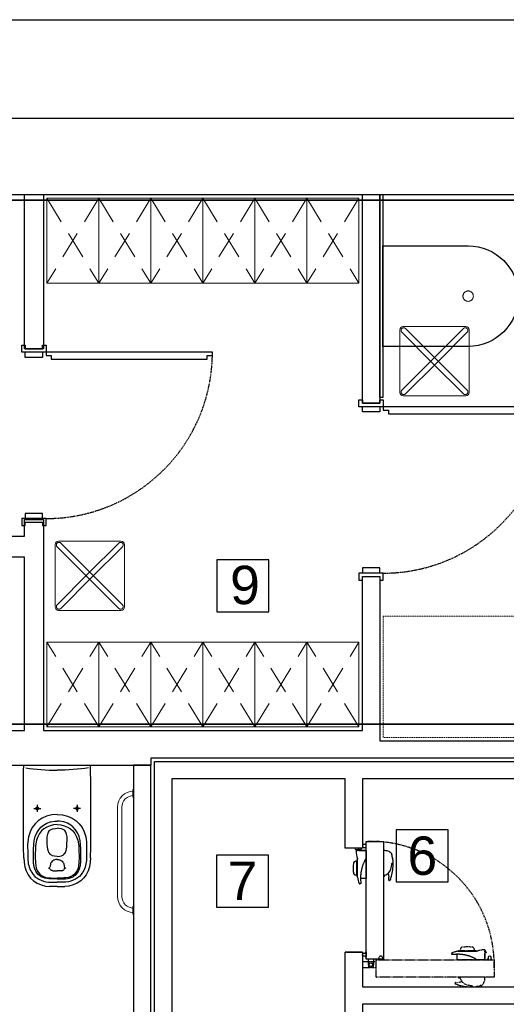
# Model space of a CAD drawing. Header units: millimetres. Extents: x -7934 to 14836, y -13910 to -10668.
# Tile 20 of 42: x 2680 to 2961, y -12982 to -12414. Entities that reach past the tile are written whole.
import ezdxf

# ---------------------------------------------------------------- set-up
doc = ezdxf.new("R2010")
doc.units = ezdxf.units.MM
for name, pattern in [('DASH', [0.75, 0.5, -0.25]), ('DASHED', [0.75, 0.5, -0.25]), ('DASHED2', [0.375, 0.25, -0.125]), ('DGN Style 2', [53.396408, 32.037845, -21.358563]), ('HIDDEN2', [4.7625, 3.175, -1.5875])]:
    doc.linetypes.add(name, pattern=pattern)
doc.layers.add('A_Podkład', color=253, linetype='Continuous', transparency=0.4)
doc.layers.add('INSTAL', color=50, linetype='Continuous')
doc.layers.add('NIEBIESKA', color=4, linetype='Continuous')
doc.styles.add('Arial', font='arial.ttf', dxfattribs={"height": 25})

# ---------------------------------------------------------------- blocks, each defined once
blk = doc.blocks.new('podkład')
at = {"layer": 'A_Podkład', "linetype": 'HIDDEN2', "lineweight": 0, "ltscale": 5}
for p, q in [((228, -46), (198, -95)), ((198, -46), (228, -95)), ((258, -46), (228, -95)), ((228, -46), (258, -95)), ((288, -46), (258, -95)), ((258, -46), (288, -95)), ((318, -46), (288, -95)), ((288, -46), (318, -95)), ((348, -46), (318, -95)), ((318, -46), (348, -95)), ((378, -46), (348, -95)), ((348, -46), (378, -95)), ((228, -351), (198, -302)), ((198, -351), (228, -302)), ((258, -351), (228, -302)), ((228, -351), (258, -302)), ((288, -351), (258, -302)), ((258, -351), (288, -302)), ((318, -351), (288, -302)), ((288, -351), (318, -302)), ((348, -351), (318, -302)), ((318, -351), (348, -302)), ((378, -351), (348, -302)), ((348, -351), (378, -302))]:
    blk.add_line(p, q, dxfattribs=at)
at = {"layer": 'A_Podkład', "linetype": 'Continuous', "lineweight": 0}
for p, q in [((401.59, -157.97), (401.59, -121.97)), ((403.59, -119.97), (439.59, -119.97)), ((441.59, -121.97), (441.59, -157.97)), ((439.59, -159.97), (403.59, -159.97)), ((204.75, -243.76), (240.75, -243.76)), ((202.75, -281.76), (202.75, -245.76)), ((242.75, -245.76), (242.75, -281.76)), ((240.75, -283.76), (204.75, -283.76))]:
    blk.add_line(p, q, dxfattribs=at)
at = {"layer": 'A_Podkład', "linetype": 'DGN Style 2', "lineweight": 0}
for p, q in [((420.53, -141.03), (402.75, -123.25)), ((422.65, -138.91), (404.87, -121.13)), ((420.53, -138.91), (438.3, -121.13)), ((422.65, -141.03), (440.42, -123.25)), ((420.53, -138.91), (402.75, -156.68)), ((422.65, -141.03), (404.87, -158.8)), ((420.53, -141.03), (438.3, -158.8)), ((422.65, -138.91), (440.42, -156.68)), ((221.69, -264.82), (203.91, -247.05)), ((223.81, -262.7), (206.03, -244.92)), ((221.69, -262.7), (239.46, -244.92)), ((223.81, -264.82), (241.58, -247.05)), ((221.69, -262.7), (203.91, -280.47)), ((223.81, -264.82), (206.03, -282.59)), ((221.69, -264.82), (239.46, -282.59)), ((223.81, -262.7), (241.58, -280.47))]:
    blk.add_line(p, q, dxfattribs=at)
at = {"layer": 'A_Podkład'}
for p, q in [((325.98, -254.48), (295.98, -254.48)), ((295.98, -254.48), (295.98, -284.48)), ((325.98, -284.48), (325.98, -254.48)), ((295.98, -284.48), (325.98, -284.48)), ((399.48, -410.42), (399.48, -440.42)), ((429.48, -410.42), (399.48, -410.42)), ((429.48, -440.42), (429.48, -410.42)), ((295.8, -424.89), (295.8, -454.89)), ((325.8, -424.89), (295.8, -424.89)), ((325.8, -454.89), (325.8, -424.89)), ((376.08, -421.68), (375.89, -421)), ((376.27, -421.88), (376.26, -421.88)), ((377.06, -421.9), (376.38, -421.9)), ((376.65, -422.27), (376.84, -422.27)), ((376.84, -422.27), (376.84, -422.32)), ((376.84, -422.32), (376.85, -422.32)), ((376.85, -422.32), (376.87, -422.32)), ((376.87, -422.32), (376.89, -422.32)), ((376.89, -422.32), (376.92, -422.32)), ((376.92, -422.32), (376.94, -422.32)), ((382.09, -422.29), (376.94, -422.32)), ((377.88, -421.59), (377.88, -422.32)), ((378.99, -421.9), (377.88, -421.9)), ((377.89, -421), (377.89, -421.85)), ((377.94, -422.28), (377.94, -422.32)), ((377.94, -422.28), (382.09, -422.28)), ((378.16, -421.87), (379.18, -421.43)), ((379.27, -421.68), (379.38, -421.28)), ((379.47, -421.1), (379.49, -421)), ((382.09, -422.28), (382.09, -438.37)), ((392.14, -422.78), (392.16, -422.78)), ((392.14, -422.78), (392.14, -437.21)), ((392.16, -422.28), (392.16, -437.58)), ((396.99, -424.55), (396.99, -424.98)), ((375.94, -428.49), (376.82, -428.47)), ((376.82, -436.57), (376.82, -428.37)), ((377.08, -427.29), (377.1, -427.29)), ((377.1, -427.25), (377.1, -427.25)), ((377.1, -427.28), (377.1, -427.25)), ((377.1, -427.32), (377.1, -427.28)), ((377.1, -427.38), (377.1, -427.32)), ((377.1, -427.45), (377.1, -427.38)), ((377.1, -427.54), (377.1, -427.45)), ((377.1, -427.64), (377.1, -427.54)), ((377.11, -427.76), (377.1, -427.64)), ((377.11, -427.89), (377.11, -427.76)), ((377.11, -428.04), (377.11, -427.89)), ((377.11, -428.21), (377.11, -428.04)), ((377.12, -428.38), (377.11, -428.21)), ((377.12, -428.57), (377.12, -428.38)), ((377.12, -428.77), (377.12, -428.57)), ((377.12, -428.97), (377.12, -428.77)), ((377.13, -429.18), (377.12, -428.97)), ((377.13, -429.4), (377.13, -429.18)), ((377.13, -429.63), (377.13, -429.4)), ((377.13, -429.88), (377.13, -429.63)), ((377.14, -430.14), (377.13, -429.88)), ((377.14, -430.41), (377.14, -430.14)), ((377.14, -430.68), (377.14, -430.41)), ((377.14, -430.96), (377.14, -430.68)), ((377.14, -431.24), (377.14, -430.96)), ((377.14, -431.53), (377.14, -431.24)), ((377.15, -431.82), (377.14, -431.53)), ((379.92, -431.65), (379.83, -431.93)), ((380.01, -431.37), (379.92, -431.65)), ((380.1, -431.08), (380.01, -431.37)), ((380.2, -430.8), (380.1, -431.08)), ((380.31, -430.52), (380.2, -430.8)), ((380.41, -430.24), (380.31, -430.52)), ((380.52, -429.96), (380.41, -430.24)), ((380.64, -429.68), (380.52, -429.96)), ((380.75, -429.4), (380.64, -429.68)), ((380.88, -429.13), (380.75, -429.4)), ((381, -428.85), (380.88, -429.13)), ((381.13, -428.58), (381, -428.85)), ((381.27, -428.31), (381.13, -428.58)), ((381.4, -428.04), (381.27, -428.31)), ((381.5, -427.85), (381.4, -428.04)), ((381.52, -427.82), (381.5, -427.85)), ((381.55, -427.76), (381.52, -427.82)), ((381.56, -427.74), (381.55, -427.76)), ((381.67, -427.56), (381.56, -427.74)), ((381.67, -427.56), (381.76, -427.41)), ((381.76, -427.41), (381.85, -427.26)), ((381.85, -427.26), (381.92, -427.14)), ((381.92, -427.14), (381.98, -427.02)), ((397.57, -429.6), (397.03, -429.91)), ((397.72, -429.51), (397.57, -429.6)), ((374.7, -431.82), (374.7, -433.12)), ((376.82, -436.47), (375.94, -436.45)), ((377.1, -437.28), (377.11, -437.15)), ((377.1, -437.38), (377.1, -437.28)), ((377.1, -437.47), (377.1, -437.38)), ((377.11, -436.7), (377.12, -436.52)), ((377.11, -436.86), (377.11, -436.7)), ((377.11, -437.02), (377.11, -436.86)), ((377.11, -437.15), (377.11, -437.02)), ((377.12, -435.91), (377.13, -435.68)), ((377.12, -436.12), (377.12, -435.91)), ((377.12, -436.33), (377.12, -436.12)), ((377.12, -436.52), (377.12, -436.33)), ((377.13, -435.2), (377.14, -434.94)), ((377.13, -435.44), (377.13, -435.2)), ((377.13, -435.68), (377.13, -435.44)), ((377.14, -433.28), (377.15, -432.99)), ((377.14, -433.57), (377.14, -433.28)), ((377.14, -433.85), (377.14, -433.57)), ((377.14, -434.14), (377.14, -433.85)), ((377.14, -434.41), (377.14, -434.14)), ((377.14, -434.68), (377.14, -434.41)), ((377.14, -434.94), (377.14, -434.68)), ((377.15, -432.11), (377.15, -431.82)), ((377.15, -432.4), (377.15, -432.11)), ((377.15, -432.7), (377.15, -432.4)), ((377.15, -432.99), (377.15, -432.7)), ((378.95, -437.36), (378.94, -437.64)), ((378.96, -437.08), (378.95, -437.36)), ((378.97, -436.79), (378.96, -437.08)), ((378.99, -436.51), (378.97, -436.79)), ((379.01, -436.22), (378.99, -436.51)), ((379.04, -435.94), (379.01, -436.22)), ((379.07, -435.65), (379.04, -435.94)), ((379.11, -435.37), (379.07, -435.65)), ((379.14, -435.08), (379.11, -435.37)), ((379.19, -434.8), (379.14, -435.08)), ((379.23, -434.51), (379.19, -434.8)), ((379.28, -434.22), (379.23, -434.51)), ((379.34, -433.94), (379.28, -434.22)), ((379.4, -433.65), (379.34, -433.94)), ((379.46, -433.37), (379.4, -433.65)), ((379.53, -433.08), (379.46, -433.37)), ((379.6, -432.79), (379.53, -433.08)), ((379.67, -432.51), (379.6, -432.79)), ((379.75, -432.22), (379.67, -432.51)), ((379.83, -431.93), (379.75, -432.22)), ((392.14, -437.21), (392.16, -437.2)), ((392.71, -436.54), (392.59, -437.23)), ((377.1, -437.65), (377.08, -437.65)), ((377.1, -437.55), (377.1, -437.47)), ((377.1, -437.61), (377.1, -437.55)), ((377.1, -437.66), (377.1, -437.61)), ((377.1, -437.68), (377.1, -437.66)), ((377.1, -437.69), (377.1, -437.68)), ((377.1, -437.69), (377.1, -437.69)), ((378.83, -441.47), (378.43, -441.47)), ((378.89, -441.44), (378.89, -441.44)), ((378.9, -441.44), (378.89, -441.44)), ((378.91, -441.43), (378.9, -441.44)), ((378.92, -441.42), (378.91, -441.43)), ((378.94, -441.41), (378.92, -441.42)), ((378.94, -437.64), (378.94, -437.93)), ((378.94, -437.93), (378.94, -438.21)), ((378.94, -438.21), (378.94, -438.49)), ((382.09, -438.37), (378.94, -438.4)), ((378.94, -438.49), (378.95, -438.77)), ((378.96, -441.39), (378.94, -441.41)), ((378.95, -438.77), (378.96, -439.05)), ((378.96, -439.05), (378.98, -439.33)), ((378.98, -441.37), (378.96, -441.39)), ((378.98, -439.33), (379, -439.6)), ((379.01, -441.34), (378.98, -441.37)), ((379, -439.6), (379.02, -439.88)), ((379.02, -441.33), (379.01, -441.34)), ((379.02, -439.88), (379.03, -439.91)), ((379.03, -439.91), (379.03, -439.99)), ((379.03, -439.99), (379.04, -440.09)), ((379.04, -441.32), (379.03, -441.32)), ((379.04, -440.09), (379.05, -440.18)), ((379.05, -441.3), (379.04, -441.32)), ((379.05, -440.18), (379.06, -440.26)), ((379.06, -441.28), (379.05, -441.3)), ((379.06, -440.26), (379.07, -440.35)), ((379.07, -441.26), (379.06, -441.28)), ((379.07, -440.35), (379.07, -440.43)), ((379.07, -440.43), (379.08, -440.51)), ((379.08, -441.23), (379.07, -441.26)), ((379.08, -440.51), (379.08, -440.59)), ((379.08, -440.59), (379.09, -440.66)), ((379.09, -441.16), (379.08, -441.19)), ((379.08, -441.19), (379.08, -441.23)), ((379.09, -440.66), (379.09, -440.73)), ((379.09, -440.73), (379.09, -440.8)), ((379.09, -440.8), (379.1, -440.86)), ((379.1, -441.07), (379.09, -441.11)), ((379.09, -441.11), (379.09, -441.16)), ((379.1, -440.86), (379.1, -440.92)), ((379.1, -440.92), (379.1, -440.97)), ((379.1, -440.97), (379.1, -441.02)), ((379.1, -441.02), (379.1, -441.07)), ((392.16, -437.58), (392.28, -437.55)), ((395.96, -439.32), (395.57, -439.54)), ((399.48, -440.42), (429.48, -440.42)), ((295.8, -454.89), (325.8, -454.89))]:
    blk.add_line(p, q, dxfattribs=at)
at = {"layer": 'A_Podkład', "linetype": 'Continuous', "lineweight": 20}
for p, q in [((247.5, -387), (248, -387)), ((247.5, -391.5), (247.5, -387)), ((247.5, -388), (248, -388)), ((247.5, -390.5), (248, -390.5)), ((248, -391.5), (247.5, -391.5)), ((248, -387), (248, -391.5)), ((238.75, -397.25), (238.75, -448.75)), ((241.25, -397.25), (241.25, -448.75)), ((247.5, -454.5), (248, -454.5)), ((247.5, -459), (247.5, -454.5)), ((247.5, -455.5), (248, -455.5)), ((247.5, -458), (248, -458)), ((248, -459), (247.5, -459)), ((248, -454.5), (248, -459))]:
    blk.add_line(p, q, dxfattribs=at)
at = {"layer": 'A_Podkład', "ltscale": 0.1}
blk.add_line((377.88, -421.9), (377.06, -421.9), dxfattribs=at)
at = {"layer": 'A_Podkład', "linetype": 'DASHED'}
for p, q in [((431.53, -482.03), (431.53, -481.63)), ((431.55, -482.1), (431.55, -482.1)), ((431.56, -482.1), (431.55, -482.1)), ((431.57, -482.11), (431.56, -482.1)), ((431.58, -482.12), (431.57, -482.11)), ((431.59, -482.14), (431.58, -482.12)), ((431.61, -482.16), (431.59, -482.14)), ((431.63, -482.18), (431.61, -482.16)), ((431.65, -482.21), (431.63, -482.18)), ((431.67, -482.23), (431.65, -482.21)), ((431.68, -482.24), (431.67, -482.23)), ((431.69, -482.25), (431.68, -482.24)), ((431.71, -482.26), (431.69, -482.25)), ((431.73, -482.27), (431.71, -482.26)), ((431.77, -482.28), (431.73, -482.27)), ((431.8, -482.29), (431.77, -482.28)), ((431.84, -482.29), (431.8, -482.29)), ((431.88, -482.3), (431.84, -482.29)), ((431.93, -482.3), (431.88, -482.3)), ((431.97, -482.3), (431.93, -482.3)), ((432.02, -482.3), (431.97, -482.3)), ((432.08, -482.3), (432.02, -482.3)), ((432.14, -482.3), (432.08, -482.3)), ((432.2, -482.3), (432.14, -482.3)), ((432.27, -482.29), (432.2, -482.3)), ((432.34, -482.29), (432.27, -482.29)), ((432.41, -482.29), (432.34, -482.29)), ((432.49, -482.28), (432.41, -482.29)), ((432.56, -482.28), (432.49, -482.28)), ((432.65, -482.27), (432.56, -482.28)), ((432.73, -482.26), (432.65, -482.27)), ((432.82, -482.25), (432.73, -482.26)), ((432.91, -482.25), (432.82, -482.25)), ((433, -482.24), (432.91, -482.25)), ((433.09, -482.23), (433, -482.24)), ((433.11, -482.23), (433.09, -482.23)), ((433.39, -482.2), (433.11, -482.23)), ((433.67, -482.18), (433.39, -482.2)), ((433.95, -482.17), (433.67, -482.18)), ((434.23, -482.15), (433.95, -482.17)), ((434.51, -482.14), (434.23, -482.15)), ((434.79, -482.14), (434.51, -482.14)), ((434.63, -485.3), (434.6, -482.14)), ((435.07, -482.14), (434.79, -482.14)), ((435.35, -482.14), (435.07, -482.14)), ((435.3, -480.3), (435.31, -480.3)), ((435.3, -480.3), (435.3, -480.3)), ((435.31, -480.3), (435.34, -480.3)), ((435.34, -480.3), (435.38, -480.3)), ((435.35, -480.3), (435.35, -480.28)), ((435.64, -482.15), (435.35, -482.14)), ((435.38, -480.3), (435.44, -480.3)), ((435.44, -480.3), (435.52, -480.3)), ((435.52, -480.3), (435.61, -480.31)), ((435.61, -480.31), (435.72, -480.31)), ((435.92, -482.16), (435.64, -482.15)), ((435.72, -480.31), (435.84, -480.31)), ((435.84, -480.31), (435.98, -480.31)), ((436.2, -482.18), (435.92, -482.16)), ((435.98, -480.31), (436.13, -480.32)), ((436.13, -480.32), (436.3, -480.32)), ((436.49, -482.19), (436.2, -482.18)), ((436.3, -480.32), (436.48, -480.32)), ((436.43, -480.02), (444.63, -480.02)), ((436.48, -480.32), (436.67, -480.32)), ((436.77, -482.22), (436.49, -482.19)), ((436.53, -480.02), (436.54, -479.14)), ((436.67, -480.32), (436.87, -480.33)), ((437.06, -482.24), (436.77, -482.22)), ((436.87, -480.33), (437.09, -480.33)), ((437.34, -482.27), (437.06, -482.24)), ((437.09, -480.33), (437.31, -480.33)), ((437.31, -480.33), (437.55, -480.33)), ((437.63, -482.31), (437.34, -482.27)), ((437.55, -480.33), (437.8, -480.34)), ((437.91, -482.35), (437.63, -482.31)), ((437.8, -480.34), (438.05, -480.34)), ((438.2, -482.39), (437.91, -482.35)), ((438.05, -480.34), (438.32, -480.34)), ((438.49, -482.44), (438.2, -482.39)), ((438.32, -480.34), (438.58, -480.34)), ((438.77, -482.49), (438.49, -482.44)), ((438.58, -480.34), (438.86, -480.34)), ((439.06, -482.54), (438.77, -482.49)), ((438.86, -480.34), (439.14, -480.35)), ((439.34, -482.6), (439.06, -482.54)), ((439.14, -480.35), (439.43, -480.35)), ((439.63, -482.66), (439.34, -482.6)), ((439.43, -480.35), (439.72, -480.35)), ((439.92, -482.73), (439.63, -482.66)), ((439.72, -480.35), (440.01, -480.35)), ((441.17, -477.91), (439.88, -477.91)), ((440.2, -482.8), (439.92, -482.73)), ((440.01, -480.35), (440.3, -480.35)), ((440.49, -482.88), (440.2, -482.8)), ((440.3, -480.35), (440.59, -480.35)), ((440.59, -480.35), (440.89, -480.35)), ((440.89, -480.35), (441.18, -480.35)), ((441.18, -480.35), (441.47, -480.35)), ((441.47, -480.35), (441.76, -480.35)), ((441.76, -480.35), (442.04, -480.35)), ((442.04, -480.35), (442.32, -480.34)), ((442.32, -480.34), (442.59, -480.34)), ((442.59, -480.34), (442.86, -480.34)), ((442.86, -480.34), (443.12, -480.34)), ((443.12, -480.34), (443.37, -480.34)), ((443.37, -480.34), (443.59, -480.33)), ((443.59, -480.33), (443.81, -480.33)), ((443.81, -480.33), (444.02, -480.33)), ((444.02, -480.33), (444.22, -480.33)), ((444.22, -480.33), (444.42, -480.32)), ((444.42, -480.32), (444.61, -480.32)), ((444.51, -479.14), (444.52, -480.02)), ((444.61, -480.32), (444.79, -480.32)), ((444.79, -480.32), (444.95, -480.31)), ((444.95, -480.31), (445.1, -480.31)), ((445.1, -480.31), (445.24, -480.31)), ((445.24, -480.31), (445.35, -480.31)), ((445.35, -480.31), (445.46, -480.31)), ((445.46, -480.31), (445.55, -480.3)), ((445.55, -480.3), (445.62, -480.3)), ((445.62, -480.3), (445.68, -480.3)), ((445.68, -480.3), (445.72, -480.3)), ((445.71, -480.28), (445.71, -480.3)), ((445.72, -480.3), (445.74, -480.3)), ((445.74, -480.3), (445.75, -480.3)), ((450.68, -480.05), (450.68, -480.07)), ((450.68, -480.05), (450.68, -480.05)), ((450.73, -480.05), (450.68, -480.05)), ((450.68, -480.07), (450.68, -480.1)), ((450.68, -480.1), (450.68, -480.13)), ((450.68, -480.13), (450.68, -480.14)), ((450.7, -485.3), (450.68, -480.14)), ((451.4, -481.09), (450.68, -481.09)), ((450.72, -481.15), (450.68, -481.15)), ((450.72, -481.15), (450.72, -485.3)), ((450.73, -479.85), (450.73, -480.05)), ((450.72, -485.3), (434.63, -485.3)), ((440.78, -482.95), (440.49, -482.88)), ((441.06, -483.04), (440.78, -482.95)), ((441.35, -483.12), (441.06, -483.04)), ((441.63, -483.21), (441.35, -483.12)), ((441.91, -483.31), (441.63, -483.21)), ((442.2, -483.41), (441.91, -483.31)), ((442.48, -483.51), (442.2, -483.41)), ((442.76, -483.62), (442.48, -483.51)), ((443.04, -483.73), (442.76, -483.62)), ((443.31, -483.84), (443.04, -483.73)), ((443.59, -483.96), (443.31, -483.84)), ((443.87, -484.08), (443.59, -483.96)), ((444.14, -484.21), (443.87, -484.08)), ((444.42, -484.33), (444.14, -484.21)), ((444.69, -484.47), (444.42, -484.33)), ((444.96, -484.61), (444.69, -484.47)), ((445.14, -484.7), (444.96, -484.61)), ((445.18, -484.72), (445.14, -484.7)), ((445.24, -484.76), (445.18, -484.72)), ((445.26, -484.77), (445.24, -484.76)), ((445.43, -484.87), (445.26, -484.77)), ((445.43, -484.87), (445.59, -484.96)), ((445.59, -484.96), (445.74, -485.05)), ((445.74, -485.05), (445.86, -485.12)), ((445.86, -485.12), (445.98, -485.19)), ((433.67, -499.16), (433.45, -498.78)), ((435.42, -495.37), (435.44, -495.49)), ((450.72, -495.37), (435.42, -495.37)), ((436.46, -495.92), (435.76, -495.79)), ((435.79, -495.35), (435.8, -495.37)), ((450.22, -495.35), (435.79, -495.35)), ((450.22, -495.35), (450.22, -495.37)), ((443.4, -500.77), (443.09, -500.23)), ((443.48, -500.92), (443.4, -500.77)), ((448.44, -500.2), (448.02, -500.2))]:
    blk.add_line(p, q, dxfattribs=at)
at = {"layer": 'A_Podkład'}
for points in [[(449, -1244), (904, -1244), (904, 0), (0, 0), (0, -1244), (252, -1244)], [(196, -44), (196, -132.75), (185, -132.75), (185, -44)], [(390, -44), (390, -164.25), (380, -164.25), (380, -44)], [(391.8, -44), (391.8, -160.87), (390, -160.87), (390, -44)], [(185.5, -130.75), (185.5, -132.75), (195.5, -132.75), (195.5, -130.75), (197.5, -130.75), (197.5, -134.75), (195.5, -134.75), (183.5, -134.75), (183.5, -130.75), (185.5, -130.75)], [(195.5, -134.75), (195.5, -137.75), (185.5, -137.75), (185.5, -134.75)], [(380, -162.25), (380, -164.25), (390, -164.25), (390, -162.25), (392, -162.25), (392, -166.25), (390, -166.25), (378, -166.25), (378, -162.25), (380, -162.25)], [(390, -166.25), (390, -169.25), (380, -169.25), (380, -166.25)], [(44, -353), (185, -353), (185, -253), (169.75, -253), (169.75, -241), (184, -241), (184, -241), (185, -241), (185, -231.25), (196, -231.25), (196, -250.62), (196, -353), (196, -353)], [(44, -353), (185, -353), (185, -253), (169.75, -253), (169.75, -241), (184, -241), (184, -241), (185, -241), (185, -231.25), (196, -231.25), (196, -250.62), (196, -353), (380, -353), (380, -264.25), (390, -264.25), (390, -359), (497, -359), (497, -369), (391, -369), (391, -369)], [(185.5, -234.75), (185.5, -232.75), (195.5, -232.75), (195.5, -234.75), (197.5, -234.75), (197.5, -230.75), (195.5, -230.75), (183.5, -230.75), (183.5, -234.75), (185.5, -234.75)], [(195.5, -230.75), (195.5, -227.75), (185.5, -227.75), (185.5, -230.75)], [(390, -262.25), (390, -259.25), (380, -259.25), (380, -262.25)], [(380, -266.25), (380, -264.25), (390, -264.25), (390, -266.25), (392, -266.25), (392, -262.25), (390, -262.25), (378, -262.25), (378, -266.25), (380, -266.25)], [(391, -369), (258, -369), (258, -373)], [(44, -373), (258, -373)], [(44, -373), (258, -373)], [(184.63, -373), (223.22, -373)], [(380, -381), (380, -421), (370, -421), (370, -381), (270, -381), (270, -581), (370, -581), (370, -481), (380, -481), (380, -501), (470, -501), (470, -491), (480, -491), (480, -511), (380, -511), (380, -591), (260, -591), (260, -371), (480, -371), (480, -431), (470, -431), (470, -381), (380, -381), (380, -419.9)], [(380, -421), (370, -421)], [(380, -481), (370, -481)]]:
    blk.add_lwpolyline(points, dxfattribs=at)
for points in [[(44, -1229), (860, -1229), (860, -44), (44, -44)], [(197.5, -136.75), (200.5, -136.75), (200.5, -138.75), (290.5, -138.75), (290.5, -136.75), (293.5, -136.75), (293.5, -134.75), (197.5, -134.75)], [(392, -168.25), (395, -168.25), (395, -170.25), (485, -170.25), (485, -168.25), (488, -168.25), (488, -166.25), (392, -166.25)], [(248, -593), (258, -593), (258, -373), (248, -373)]]:
    blk.add_lwpolyline(points, close=True, dxfattribs=at)
at = {"layer": 'A_Podkład', "linetype": 'Continuous', "lineweight": 0, "flags": 128}
for points in [[(198, -95), (198, -46), (228, -46), (228, -95)], [(228, -95), (228, -46), (258, -46), (258, -95)], [(258, -95), (258, -46), (288, -46), (288, -95)], [(288, -95), (288, -46), (318, -46), (318, -95)], [(318, -95), (318, -46), (348, -46), (348, -95)], [(348, -95), (348, -46), (378, -46), (378, -95)], [(198, -302), (198, -351), (228, -351), (228, -302)], [(228, -302), (228, -351), (258, -351), (258, -302)], [(258, -302), (258, -351), (288, -351), (288, -302)], [(288, -302), (288, -351), (318, -351), (318, -302)], [(318, -302), (318, -351), (348, -351), (348, -302)], [(348, -302), (348, -351), (378, -351), (378, -302)]]:
    blk.add_lwpolyline(points, close=True, dxfattribs=at)
at = {"layer": 'A_Podkład'}
for points in [[(391.8, -131.44), (391.8, -73.44), (441, -73.44, -1), (441, -131.44)], [(380, -489.75), (384.38, -489.75), (386.12, -489.54, 0.379651), (386.3, -489.34), (386.3, -486.86, 0.379651), (386.12, -486.66), (384.38, -486.45), (380, -486.45)], [(383.25, -485), (383.25, -487.58), (383.46, -489.32, 0.379651), (383.65, -489.5), (386.14, -489.5, 0.379651), (386.34, -489.32), (386.55, -487.58), (386.55, -485)]]:
    blk.add_lwpolyline(points, format="xyb", close=True, dxfattribs=at)
at = {"layer": 'A_Podkład', "linetype": 'DASHED2', "lineweight": 0, "ltscale": 0.5}
blk.add_lwpolyline([(392, -357.13), (392, -287.13), (482, -287.13), (482, -357.13)], close=True, dxfattribs=at)
at = {"layer": 'A_Podkład'}
for points in [[(381.94, -421.01), (381.99, -421.01), (381.99, -421.11, 0.175422), (382.06, -421.3, 0.244753), (382.08, -421.31), (382.12, -421.31, 0.414214), (382.14, -421.28), (382.14, -418.53, 0.414214), (382.12, -418.51), (382.08, -418.51, 0.200685), (382.06, -418.52), (382.03, -418.57), (382.1, -418.25), (382.05, -418.24, 0.414214), (381.93, -418.32), (381.84, -418.71), (380.57, -418.71, 0.649069), (380.59, -420.51), (381.84, -420.51), (381.84, -420.91, 0.414214), (381.94, -421.01)], [(382.22, -485, -0.414214), (382.14, -484.92), (382.14, -417.08, -0.414214), (382.22, -417), (392.07, -417, -0.414814), (392.14, -417.07), (392.14, -484.91, -0.414814), (392.07, -485), (382.22, -485)], [(381.94, -480.99), (381.99, -480.99), (381.99, -480.89, -0.175422), (382.06, -480.7, -0.244753), (382.08, -480.69), (382.12, -480.69, -0.414214), (382.14, -480.71), (382.14, -483.46, -0.414214), (382.12, -483.49), (382.08, -483.49, -0.200685), (382.06, -483.48), (382.03, -483.43), (382.1, -483.75), (382.05, -483.76, -0.414214), (381.93, -483.68), (381.84, -483.29), (380.57, -483.29, -0.649069), (380.59, -481.49), (381.84, -481.49), (381.84, -481.09, -0.414214), (381.94, -480.99)]]:
    blk.add_lwpolyline(points, format="xyb", dxfattribs=at)
at = {"layer": 'A_Podkład', "linetype": 'DASHED'}
blk.add_lwpolyline([(388, -486.45), (385.41, -486.45), (383.67, -486.66, 0.379651), (383.5, -486.86), (383.5, -489.34, 0.379651), (383.67, -489.54), (385.41, -489.75), (388, -489.75)], format="xyb", close=True, dxfattribs=at)
for points in [[(388, -485.43, -0.414214), (388.08, -485.35), (455.92, -485.35, -0.414214), (456, -485.43), (456, -495.27, -0.414814), (455.92, -495.35), (388.08, -495.35, -0.414814), (388, -495.27), (388, -485.43)], [(392.01, -485.15), (392.01, -485.2), (392.11, -485.2, -0.175422), (392.3, -485.27, -0.244753), (392.31, -485.29), (392.31, -485.32, -0.414214), (392.28, -485.35), (389.53, -485.35, -0.414214), (389.51, -485.32), (389.51, -485.29, -0.200685), (389.51, -485.27), (389.57, -485.23), (389.25, -485.3), (389.24, -485.25, -0.414214), (389.32, -485.13), (389.71, -485.05), (389.71, -483.77, -0.649069), (391.51, -483.8), (391.51, -485.05), (391.91, -485.05, -0.414214), (392.01, -485.15)], [(451.99, -485.15), (451.99, -485.2), (451.89, -485.2, 0.175422), (451.69, -485.27, 0.244753), (451.69, -485.29), (451.69, -485.32, 0.414214), (451.71, -485.35), (454.46, -485.35, 0.414214), (454.49, -485.32), (454.49, -485.29, 0.200685), (454.48, -485.27), (454.43, -485.23), (454.74, -485.3), (454.75, -485.25, 0.414214), (454.68, -485.13), (454.29, -485.05), (454.29, -483.77, 0.649069), (452.49, -483.8), (452.49, -485.05), (452.09, -485.05, 0.414214), (451.99, -485.15)]]:
    blk.add_lwpolyline(points, format="xyb", dxfattribs=at)
at = {"layer": 'A_Podkład'}
for points in [[(184.64, -426.49, 0), (184.57, -420.29, 0), (184.52, -414.13, 0), (184.49, -407.86, 0), (184.48, -401.59, 0), (184.48, -395.33, 0), (184.51, -389.06, 0), (184.54, -382.58, 0), (184.6, -376.33, 0), (184.63, -373, 0)], [(185.77, -374.64, 0), (187.95, -374.94, 0), (190.16, -375.2, 0), (192.37, -375.41, 0), (194.6, -375.59, 0), (196.93, -375.73, 0), (199.26, -375.83, 0), (201.6, -375.89, 0), (203.93, -375.91, 0)], [(222.09, -374.64, 0), (219.9, -374.94, 0), (217.7, -375.2, 0), (215.48, -375.41, 0), (213.26, -375.59, 0), (210.92, -375.73, 0), (208.59, -375.83, 0), (206.26, -375.89, 0), (203.93, -375.91, 0)], [(223.21, -426.49, 0), (223.29, -420.29, 0), (223.33, -414.13, 0), (223.36, -407.86, 0), (223.37, -401.59, 0), (223.37, -395.33, 0), (223.35, -389.06, 0), (223.31, -382.58, 0), (223.26, -376.33, 0), (223.22, -373, 0)], [(192.43, -398.75, 0), (192.35, -398.75, 0), (192.28, -398.75, 0), (192.21, -398.73, 0), (192.14, -398.71, 0), (192.07, -398.68, 0), (192.01, -398.64, 0), (191.95, -398.59, 0), (191.89, -398.54, 0), (191.84, -398.48, 0), (191.79, -398.42, 0), (191.76, -398.35, 0), (191.72, -398.29, 0), (191.7, -398.22, 0), (191.68, -398.14, 0), (191.66, -398.07, 0), (191.66, -398, 0), (191.67, -397.92, 0), (191.68, -397.85, 0), (191.7, -397.78, 0), (191.73, -397.71, 0), (191.76, -397.65, 0), (191.85, -397.52, 0), (191.96, -397.42, 0), (192.08, -397.33, 0), (192.15, -397.3, 0), (192.22, -397.27, 0), (192.29, -397.25, 0), (192.36, -397.24, 0), (192.43, -397.24, 0), (192.5, -397.24, 0), (192.57, -397.25, 0), (192.64, -397.27, 0), (192.71, -397.3, 0), (192.77, -397.33, 0), (192.89, -397.42, 0), (193, -397.52, 0), (193.09, -397.65, 0), (193.12, -397.71, 0), (193.15, -397.78, 0), (193.17, -397.85, 0), (193.19, -397.92, 0), (193.19, -398, 0), (193.19, -398.07, 0), (193.18, -398.14, 0), (193.16, -398.22, 0), (193.13, -398.29, 0), (193.1, -398.35, 0), (193.06, -398.42, 0), (193.01, -398.48, 0), (192.96, -398.54, 0), (192.91, -398.59, 0), (192.85, -398.64, 0), (192.78, -398.68, 0), (192.72, -398.71, 0), (192.65, -398.73, 0), (192.58, -398.75, 0), (192.5, -398.75, 0), (192.43, -398.75, 0)], [(192.43, -396, 0), (192.43, -396.5, 0), (192.43, -397, 0), (192.43, -397.5, 0), (192.43, -398, 0), (192.43, -398.5, 0), (192.43, -399, 0), (192.43, -399.5, 0), (192.43, -400, 0)], [(215.43, -398.75, 0), (215.5, -398.75, 0), (215.58, -398.75, 0), (215.65, -398.73, 0), (215.72, -398.71, 0), (215.78, -398.68, 0), (215.85, -398.64, 0), (215.91, -398.59, 0), (215.96, -398.54, 0), (216.01, -398.48, 0), (216.06, -398.42, 0), (216.1, -398.35, 0), (216.13, -398.29, 0), (216.16, -398.22, 0), (216.18, -398.14, 0), (216.19, -398.07, 0), (216.19, -398, 0), (216.19, -397.92, 0), (216.17, -397.85, 0), (216.15, -397.78, 0), (216.12, -397.71, 0), (216.09, -397.65, 0), (216, -397.52, 0), (215.89, -397.42, 0), (215.77, -397.33, 0), (215.71, -397.3, 0), (215.64, -397.27, 0), (215.57, -397.25, 0), (215.5, -397.24, 0), (215.43, -397.24, 0), (215.36, -397.24, 0), (215.29, -397.25, 0), (215.22, -397.27, 0), (215.15, -397.3, 0), (215.08, -397.33, 0), (214.96, -397.42, 0), (214.85, -397.52, 0), (214.76, -397.65, 0), (214.73, -397.71, 0), (214.7, -397.78, 0), (214.68, -397.85, 0), (214.67, -397.92, 0), (214.66, -398, 0), (214.66, -398.07, 0), (214.68, -398.14, 0), (214.7, -398.22, 0), (214.72, -398.29, 0), (214.76, -398.35, 0), (214.79, -398.42, 0), (214.84, -398.48, 0), (214.89, -398.54, 0), (214.95, -398.59, 0), (215.01, -398.64, 0), (215.07, -398.68, 0), (215.14, -398.71, 0), (215.21, -398.73, 0), (215.28, -398.75, 0), (215.35, -398.75, 0), (215.43, -398.75, 0)], [(215.43, -396, 0), (215.43, -396.5, 0), (215.43, -397, 0), (215.43, -397.5, 0), (215.43, -398, 0), (215.43, -398.5, 0), (215.43, -399, 0), (215.43, -399.5, 0), (215.43, -400, 0)], [(203.93, -401.5, 0), (200.86, -401.75, 0), (197.87, -402.51, 0), (195.31, -403.66, 0), (193.05, -405.16, 0), (191.23, -406.87, 0), (189.58, -409.07, 0), (188.3, -411.58, 0), (187.41, -414.36, 0), (186.96, -417.35, 0), (186.91, -419.01, 0)], [(190.43, -398, 0), (190.93, -398, 0), (191.43, -398, 0), (191.93, -398, 0), (192.43, -398, 0), (192.93, -398, 0), (193.43, -398, 0), (193.93, -398, 0), (194.43, -398, 0)], [(203.93, -401.5, 0), (207, -401.75, 0), (209.98, -402.51, 0), (212.54, -403.66, 0), (214.81, -405.16, 0), (216.62, -406.87, 0), (218.27, -409.07, 0), (219.55, -411.58, 0), (220.44, -414.36, 0), (220.89, -417.35, 0), (220.95, -419.01, 0)], [(217.43, -398, 0), (216.93, -398, 0), (216.43, -398, 0), (215.93, -398, 0), (215.43, -398, 0), (214.93, -398, 0), (214.43, -398, 0), (213.93, -398, 0), (213.43, -398, 0)], [(190.46, -418.79, 0), (190.73, -416.54, 0), (191.31, -414.23, 0), (192.17, -412.15, 0), (193.33, -410.28, 0), (194.59, -408.84, 0), (196.06, -407.64, 0), (197.97, -406.56, 0), (200.12, -405.77, 0), (202.53, -405.34, 0), (203.93, -405.27, 0)], [(203.93, -407.33, 0), (201.87, -407.48, 0), (199.86, -407.95, 0), (197.94, -408.74, 0), (196.31, -409.75, 0), (194.96, -410.95, 0), (193.78, -412.42, 0), (192.73, -414.35, 0), (192.02, -416.36, 0), (191.62, -418.34, 0), (191.48, -419.74, 0)], [(217.4, -418.79, 0), (217.13, -416.54, 0), (216.54, -414.23, 0), (215.68, -412.15, 0), (214.53, -410.28, 0), (213.26, -408.84, 0), (211.8, -407.64, 0), (209.89, -406.56, 0), (207.73, -405.77, 0), (205.32, -405.34, 0), (203.93, -405.27, 0)], [(203.93, -407.33, 0), (205.99, -407.48, 0), (208, -407.95, 0), (209.91, -408.74, 0), (211.55, -409.75, 0), (212.9, -410.95, 0), (214.07, -412.42, 0), (215.12, -414.35, 0), (215.83, -416.36, 0), (216.23, -418.34, 0), (216.37, -419.74, 0)], [(203.93, -425.63, 0), (202.45, -425.55, 0), (201.32, -425.32, 0), (201.1, -425.23, 0), (200.3, -424.75, 0), (200.12, -424.59, 0), (199.44, -423.86, 0), (199.34, -423.72, 0), (198.78, -422.24, 0), (198.4, -420.37, 0), (198.25, -418.36, 0), (198.2, -416.36, 0), (198.24, -414.38, 0), (198.48, -412.79, 0), (198.89, -411.7, 0), (199.47, -410.8, 0), (199.56, -410.69, 0), (199.72, -410.56, 0), (200.45, -410.08, 0), (201.34, -409.72, 0), (202.91, -409.48, 0), (203.93, -409.45, 0)], [(203.93, -425.63, 0), (205.4, -425.55, 0), (206.53, -425.32, 0), (206.75, -425.23, 0), (207.55, -424.75, 0), (207.74, -424.59, 0), (208.41, -423.86, 0), (208.51, -423.72, 0), (209.07, -422.24, 0), (209.45, -420.37, 0), (209.6, -418.36, 0), (209.66, -416.36, 0), (209.61, -414.38, 0), (209.38, -412.79, 0), (208.96, -411.7, 0), (208.39, -410.8, 0), (208.29, -410.69, 0), (208.14, -410.56, 0), (207.4, -410.08, 0), (206.52, -409.72, 0), (204.95, -409.48, 0), (203.93, -409.45, 0)], [(186.91, -419.01, 0), (186.92, -420, 0), (186.92, -420.99, 0), (186.93, -421.99, 0), (186.94, -422.98, 0), (186.95, -423.97, 0), (186.96, -424.97, 0), (186.97, -425.96, 0), (186.98, -426.95, 0)], [(190.26, -426.81, 0), (190.25, -425.81, 0), (190.24, -424.82, 0), (190.25, -423.83, 0), (190.27, -422.83, 0), (190.3, -421.82, 0), (190.34, -420.81, 0), (190.4, -419.8, 0), (190.46, -418.79, 0)], [(191.48, -419.74, 0), (191.41, -420.95, 0), (191.36, -422.17, 0), (191.33, -423.39, 0), (191.31, -424.6, 0), (191.31, -425.82, 0), (191.32, -427.03, 0), (191.35, -428.25, 0), (191.39, -429.46, 0)], [(216.37, -419.74, 0), (216.44, -420.95, 0), (216.49, -422.17, 0), (216.52, -423.39, 0), (216.54, -424.6, 0), (216.55, -425.82, 0), (216.54, -427.03, 0), (216.51, -428.25, 0), (216.47, -429.46, 0)], [(217.6, -426.81, 0), (217.61, -425.81, 0), (217.61, -424.82, 0), (217.6, -423.83, 0), (217.58, -422.83, 0), (217.55, -421.82, 0), (217.51, -420.81, 0), (217.46, -419.8, 0), (217.4, -418.79, 0)], [(220.95, -419.01, 0), (220.94, -420, 0), (220.93, -420.99, 0), (220.92, -421.99, 0), (220.91, -422.98, 0), (220.9, -423.97, 0), (220.89, -424.97, 0), (220.88, -425.96, 0), (220.87, -426.95, 0)], [(184.64, -426.49, 0), (184.83, -429.04, 0), (185.3, -431.6, 0), (186.1, -434.05, 0), (187.26, -436.32, 0), (188.63, -438.16, 0), (190.3, -439.74, 0), (192.36, -441.1, 0), (194.69, -442.12, 0), (197.24, -442.76, 0), (199.47, -442.96, 0)], [(186.98, -426.95, 0), (187.03, -427.97, 0), (187.13, -428.97, 0), (187.29, -429.94, 0), (187.53, -430.92, 0), (187.83, -431.91, 0), (188.19, -432.87, 0), (188.61, -433.79, 0), (189.07, -434.66, 0), (189.28, -435, 0)], [(190.34, -429.31, 0), (190.32, -428.99, 0), (190.31, -428.68, 0), (190.3, -428.37, 0), (190.29, -428.06, 0), (190.28, -427.75, 0), (190.27, -427.43, 0), (190.26, -427.12, 0), (190.26, -426.81, 0)], [(191.26, -433.4, 0), (191.07, -432.92, 0), (190.9, -432.44, 0), (190.76, -431.97, 0), (190.63, -431.48, 0), (190.51, -430.9, 0), (190.43, -430.37, 0), (190.37, -429.84, 0), (190.34, -429.31, 0)], [(191.39, -429.46, 0), (191.54, -430.95, 0), (191.89, -432.38, 0), (192.46, -433.78, 0), (193.17, -434.94, 0), (193.94, -435.83, 0), (194.92, -436.64, 0), (196.1, -437.32, 0), (197.47, -437.81, 0), (198.94, -438.08, 0), (199.54, -438.11, 0)], [(203.93, -427.39, 0), (203.19, -427.44, 0), (202.53, -427.6, 0), (201.94, -427.84, 0), (201.43, -428.15, 0), (201, -428.5, 0), (200.64, -428.9, 0), (200.36, -429.31, 0), (200.16, -429.73, 0), (200.04, -430.13, 0), (199.89, -431.09, 0), (199.81, -431.45, 0), (199.69, -431.8, 0), (199.6, -431.98, 0), (199.48, -432.15, 0), (199.34, -432.32, 0), (199.17, -432.48, 0), (198.96, -432.65, 0)], [(203.93, -427.39, 0), (204.66, -427.44, 0), (205.33, -427.6, 0), (205.91, -427.84, 0), (206.42, -428.15, 0), (206.86, -428.5, 0), (207.21, -428.9, 0), (207.49, -429.31, 0), (207.69, -429.73, 0), (207.81, -430.13, 0), (207.97, -431.09, 0), (208.04, -431.45, 0), (208.17, -431.8, 0), (208.26, -431.98, 0), (208.37, -432.15, 0), (208.51, -432.32, 0), (208.69, -432.48, 0), (208.9, -432.65, 0)], [(216.47, -429.46, 0), (216.31, -430.95, 0), (215.96, -432.38, 0), (215.4, -433.78, 0), (214.69, -434.94, 0), (213.91, -435.83, 0), (212.93, -436.64, 0), (211.75, -437.32, 0), (210.38, -437.81, 0), (208.91, -438.08, 0), (208.32, -438.11, 0)], [(223.21, -426.49, 0), (223.02, -429.04, 0), (222.55, -431.6, 0), (221.75, -434.05, 0), (220.6, -436.32, 0), (219.22, -438.16, 0), (217.55, -439.74, 0), (215.49, -441.1, 0), (213.16, -442.12, 0), (210.61, -442.76, 0), (208.39, -442.96, 0)], [(216.59, -433.4, 0), (216.78, -432.92, 0), (216.96, -432.44, 0), (217.1, -431.97, 0), (217.22, -431.48, 0), (217.34, -430.9, 0), (217.42, -430.37, 0), (217.48, -429.84, 0), (217.52, -429.31, 0)], [(217.52, -429.31, 0), (217.53, -428.99, 0), (217.54, -428.68, 0), (217.55, -428.37, 0), (217.57, -428.06, 0), (217.57, -427.75, 0), (217.58, -427.43, 0), (217.59, -427.12, 0), (217.6, -426.81, 0)], [(220.87, -426.95, 0), (220.83, -427.97, 0), (220.72, -428.97, 0), (220.56, -429.94, 0), (220.33, -430.92, 0), (220.03, -431.91, 0), (219.66, -432.87, 0), (219.25, -433.79, 0), (218.78, -434.66, 0), (218.57, -435, 0)], [(189.28, -435, 0), (190.11, -436.14, 0), (191.07, -437.17, 0), (192.15, -438.07, 0), (193.41, -438.87, 0), (194.66, -439.47, 0), (196.03, -439.95, 0), (197.45, -440.28, 0), (198.88, -440.45, 0), (199.56, -440.48, 0)], [(199.18, -438.6, 0), (198.03, -438.51, 0), (196.91, -438.27, 0), (195.77, -437.88, 0), (194.73, -437.37, 0), (193.83, -436.76, 0), (193, -436.02, 0), (192.27, -435.16, 0), (191.67, -434.23, 0), (191.26, -433.4, 0)], [(201.47, -433.91, 0), (201.07, -433.84, 0), (200.88, -433.79, 0), (200.71, -433.72, 0), (200.56, -433.64, 0), (200.41, -433.55, 0), (200.15, -433.33, 0), (199.93, -433.07, 0), (199.75, -432.78, 0), (199.6, -432.47, 0), (199.48, -432.15, 0)], [(201.47, -433.91, 0), (201.78, -433.94, 0), (202.08, -433.96, 0), (202.39, -433.97, 0), (202.73, -433.99, 0), (203.1, -434, 0), (203.47, -434, 0), (203.83, -434.01, 0), (203.93, -434.01, 0)], [(206.39, -433.91, 0), (206.08, -433.94, 0), (205.77, -433.96, 0), (205.46, -433.97, 0), (205.12, -433.99, 0), (204.76, -434, 0), (204.39, -434, 0), (204.02, -434.01, 0), (203.93, -434.01, 0)], [(206.39, -433.91, 0), (206.79, -433.84, 0), (206.97, -433.79, 0), (207.14, -433.72, 0), (207.3, -433.64, 0), (207.44, -433.55, 0), (207.7, -433.33, 0), (207.92, -433.07, 0), (208.11, -432.78, 0), (208.25, -432.47, 0), (208.37, -432.15, 0)], [(218.57, -435, 0), (217.74, -436.14, 0), (216.78, -437.17, 0), (215.7, -438.07, 0), (214.44, -438.87, 0), (213.19, -439.47, 0), (211.82, -439.95, 0), (210.4, -440.28, 0), (208.98, -440.45, 0), (208.29, -440.48, 0)], [(208.67, -438.6, 0), (209.82, -438.51, 0), (210.95, -438.27, 0), (212.09, -437.88, 0), (213.12, -437.37, 0), (214.02, -436.76, 0), (214.85, -436.02, 0), (215.59, -435.16, 0), (216.18, -434.23, 0), (216.59, -433.4, 0)], [(203.93, -438.65, 0), (203.34, -438.65, 0), (202.76, -438.65, 0), (202.17, -438.64, 0), (201.59, -438.64, 0), (201, -438.63, 0), (200.42, -438.62, 0), (199.83, -438.61, 0), (199.25, -438.6, 0)], [(203.93, -443, 0), (203.37, -443, 0), (202.81, -443, 0), (202.25, -443, 0), (201.7, -442.99, 0), (201.14, -442.99, 0), (200.58, -442.98, 0), (200.02, -442.97, 0), (199.47, -442.96, 0)], [(199.54, -438.11, 0), (200.09, -438.12, 0), (200.64, -438.13, 0), (201.18, -438.14, 0), (201.73, -438.15, 0), (202.28, -438.15, 0), (202.83, -438.16, 0), (203.38, -438.16, 0), (203.93, -438.16, 0)], [(199.56, -440.48, 0), (200.11, -440.49, 0), (200.65, -440.5, 0), (201.2, -440.51, 0), (201.75, -440.51, 0), (202.29, -440.52, 0), (202.84, -440.52, 0), (203.38, -440.52, 0), (203.93, -440.53, 0)], [(208.32, -438.11, 0), (207.77, -438.12, 0), (207.22, -438.13, 0), (206.67, -438.14, 0), (206.12, -438.15, 0), (205.57, -438.15, 0), (205.02, -438.16, 0), (204.48, -438.16, 0), (203.93, -438.16, 0)], [(203.93, -438.65, 0), (204.51, -438.65, 0), (205.1, -438.65, 0), (205.68, -438.64, 0), (206.27, -438.64, 0), (206.85, -438.63, 0), (207.43, -438.62, 0), (208.02, -438.61, 0), (208.6, -438.6, 0)], [(208.29, -440.48, 0), (207.74, -440.49, 0), (207.2, -440.5, 0), (206.65, -440.51, 0), (206.11, -440.51, 0), (205.56, -440.52, 0), (205.02, -440.52, 0), (204.47, -440.52, 0), (203.93, -440.53, 0)], [(203.93, -443, 0), (204.48, -443, 0), (205.04, -443, 0), (205.6, -443, 0), (206.16, -442.99, 0), (206.72, -442.99, 0), (207.27, -442.98, 0), (207.83, -442.97, 0), (208.39, -442.96, 0)]]:
    blk.add_polyline3d(points, dxfattribs=at)
at = {"layer": 'A_Podkład', "linetype": 'HIDDEN2', "lineweight": 0, "ltscale": 30}
blk.add_circle((441, -102.44), 3, dxfattribs=at)
at = {"layer": 'A_Podkład'}
blk.add_circle((384.9, -488.1), 1, dxfattribs=at)
at = {"layer": 'A_Podkład', "linetype": 'Continuous', "lineweight": 0}
for centre, start, end in [((403.59, -121.97), 90, 180), ((439.59, -121.97), 0, 90), ((403.59, -157.97), 180, 270), ((439.59, -157.97), 270, 0), ((204.75, -245.76), 90, 180), ((240.75, -245.76), 0, 90), ((204.75, -281.76), 180, 270), ((240.75, -281.76), 270, 0)]:
    blk.add_arc(centre, 2, start, end, dxfattribs=at)
at = {"layer": 'A_Podkład', "linetype": 'DGN Style 2', "lineweight": 0}
for centre, start, end in [((403.81, -122.19), 45, 225), ((439.36, -122.19), 315, 135), ((403.81, -157.74), 135, 315), ((439.36, -157.74), 225, 45), ((204.97, -245.99), 45, 225), ((240.52, -245.99), 315, 135), ((204.97, -281.53), 135, 315), ((240.52, -281.53), 225, 45)]:
    blk.add_arc(centre, 1.5, start, end, dxfattribs=at)
at = {"layer": 'A_Podkład', "linetype": 'DASHED'}
for centre, radius, start, end in [((197.5, -134.75), 96, 270, 0), ((392, -166.25), 96, 270, 0), ((384.9, -488.1), 71.12, 358.5492, 91.3977), ((431.83, -481.63), 0.3, 110.6143, 180.0753), ((431.63, -482.03), 0.1, 180, 202.5613), ((431.63, -482.03), 0.1, 202.5613, 221.4404), ((431.74, -482.16), 0.0994, 221.7156, 226.8378), ((440.53, -504.75), 25, 102.0583, 110.6235), ((435.47, -480.28), 0.12, 99.1221, 180), ((439.44, -505.04), 25.2, 96.8878, 99.1221), ((436.43, -480.07), 0.05, 90, 96.8878), ((437.64, -479.16), 1.1, 96.4294, 179), ((440.53, -504.75), 26.85, 91.3775, 96.4294), ((440.53, -504.75), 26.85, 83.5706, 88.6225), ((443.41, -479.16), 1.1, 1, 83.5706), ((441.61, -505.04), 25.2, 80.8779, 83.1122), ((444.63, -480.07), 0.05, 83.1122, 90), ((445.59, -480.28), 0.12, 0, 80.8779), ((440.53, -504.75), 25, 77.3579, 77.9398), ((446.02, -480.26), 0.1, 257.1623, 289.1967), ((450.73, -493.55), 14, 91.2445, 109.4981), ((450.43, -479.85), 0.3, 0.5, 91.2445), ((450.65, -480.99), 0.85, 0, 88.3774), ((451.4, -480.99), 0.1, 270, 0), ((433.63, -498.68), 0.2, 83.3009, 209.9542), ((434.28, -488.5), 10, 266.4098, 275.6102), ((443.6, -471.37), 29.61, 250.878, 252.5905), ((443.73, -470.98), 30.01, 252.5799, 254.7416), ((435.83, -495.4), 0.4, 193.02, 260.1584), ((443.08, -494.01), 6.89, 193.8515, 202.831), ((441.38, -494.78), 5.02, 202.2612, 254.2928), ((446.11, -477.25), 23.18, 254.786, 262.8455), ((446, -496.68), 4.5, 313.3468, 342), ((441.72, -495.29), 9, 342, 359.5), ((443.73, -471), 30, 254.7421, 269.4519), ((308.21, -578.73), 156.22, 29.8502, 30.1498), ((443.44, -500.95), 0.05, 269.4509, 30), ((443.75, -500.95), 0.05, 210.0045, 270.1822), ((443.72, -492), 9, 270.1845, 284.3275), ((275.81, 959.08), 1469.59, 276.65121, 276.70085), ((447.06, -498.71), 1.77, 277.286, 300.1602), ((444.04, -493.42), 7.87, 299.84, 301.9601), ((448.47, -499.3), 0.902, 268.5205, 313.3237)]:
    blk.add_arc(centre, radius, start, end, dxfattribs=at)
at = {"layer": 'A_Podkład', "linetype": 'Continuous', "lineweight": 20}
for centre, radius, start, end in [((248, -397.25), 9.25, 90, 180), ((248, -397.25), 6.75, 90, 180), ((248, -448.75), 9.25, 180, 270), ((248, -448.75), 6.75, 180, 270)]:
    blk.add_arc(centre, radius, start, end, dxfattribs=at)
at = {"layer": 'A_Podkład'}
for centre, radius, start, end in [((376.37, -421.6), 0.3, 195, 249.9026), ((376.38, -421.59), 0.307, 250.1256, 270.0096), ((376.65, -422.57), 0.3, 90.5, 181.2445), ((390.34, -422.27), 14, 181.2445, 199.4981), ((377.78, -422.34), 0.85, 90, 178.3774), ((377.78, -421.59), 0.1, 0, 90), ((377.94, -421.85), 0.05, 180, 270), ((378, -421.5), 0.4, 270, 293), ((378.99, -421.6), 0.3, 270, 345), ((378.98, -420.97), 0.5, 293, 345), ((392.09, -431.28), 9, 72, 89.5), ((393.48, -427), 4.5, 43.3468, 72), ((396.09, -424.53), 0.902, 358.5205, 43.3237), ((390.21, -428.96), 7.87, 29.84, 31.9601), ((395.51, -425.94), 1.77, 7.286, 30.1602), ((-1062.29, -597.19), 1469.59, 6.65121, 6.70085), ((401.54, -432.47), 26.85, 173.5706, 178.6225), ((375.96, -429.59), 1.1, 91, 173.5706), ((401.84, -431.39), 25.2, 170.8779, 173.1122), ((376.87, -428.37), 0.05, 173.1122, 180), ((377.08, -427.41), 0.12, 90, 170.8779), ((401.54, -432.47), 25, 167.3579, 167.9398), ((377.05, -426.98), 0.1, 347.1623, 19.1967), ((374.04, -426.89), 23.18, 344.786, 352.8455), ((367.79, -429.27), 30, 344.7421, 359.4519), ((435.46, -495.4), 76.1, 119.6925, 120.3075), ((388.79, -429.28), 9, 0.1845, 14.3275), ((397.74, -429.56), 0.05, 359.4509, 120), ((397.74, -429.25), 0.05, 300.0045, 0.1822), ((401.54, -432.47), 26.85, 181.3775, 186.4294), ((375.96, -435.35), 1.1, 186.4294, 269), ((376.87, -436.57), 0.05, 180, 186.8878), ((401.84, -433.55), 25.2, 186.8878, 189.1221), ((392.19, -437.16), 0.4, 283.02, 350.1584), ((390.81, -429.92), 6.89, 283.8515, 292.831), ((391.58, -431.61), 5.02, 292.2612, 344.2928), ((367.78, -429.27), 30.01, 342.5799, 344.7416), ((377.08, -437.53), 0.12, 189.1221, 270), ((401.54, -432.47), 25, 192.0583, 200.6235), ((378.43, -441.17), 0.3, 200.6143, 270.0753), ((378.83, -441.37), 0.1, 270, 292.5613), ((378.83, -441.37), 0.1, 292.5613, 311.4404), ((378.96, -441.26), 0.0994, 311.7156, 316.8378), ((385.29, -438.72), 10, 356.4098, 5.6102), ((395.47, -439.37), 0.2, 173.3009, 299.9542), ((368.16, -429.39), 29.61, 340.878, 342.5905)]:
    blk.add_arc(centre, radius, start, end, dxfattribs=at)
for points, knots in [([(397.07, -429.7), (397.06, -429.7), (397.06, -429.7), (397.06, -429.7), (397.06, -429.71), (397.06, -429.71), (397.06, -429.73), (397.05, -429.75), (397.05, -429.77), (397.05, -429.78)], [0, 0, 0, 0, 0.0290633, 0.0714678, 0.0970914, 0.1891856, 0.2978479, 0.5497264, 0.8324144, 0.8324144, 0.8324144, 0.8324144]), ([(397.4, -426.93), (397.41, -426.93), (397.42, -426.94), (397.44, -426.95), (397.46, -426.97), (397.48, -426.98), (397.49, -427), (397.5, -427.02), (397.51, -427.03), (397.51, -427.05), (397.51, -427.05)], [0, 0, 0, 0, 0.232433, 0.455468, 0.67195, 0.883152, 1.089409, 1.291637, 1.491434, 1.690369, 1.690369, 1.690369, 1.690369]), ([(394.76, -435.5), (394.77, -435.54), (394.81, -435.63), (394.86, -435.79), (394.91, -435.99), (394.97, -436.2), (395.02, -436.4), (395.07, -436.59), (395.1, -436.77), (395.14, -436.95), (395.17, -437.13), (395.2, -437.31), (395.22, -437.49), (395.24, -437.63), (395.24, -437.71), (395.25, -437.74)], [17.111436, 17.111436, 17.111436, 17.111436, 18.224018, 20.113651, 22.180463, 24.288958, 26.716097, 28.391912, 30.195176, 32.128218, 33.887195, 35.711387, 37.691634, 39.144941, 40.092956, 40.092956, 40.092956, 40.092956]), ([(396.14, -439.09), (396.14, -439.1), (396.13, -439.11), (396.12, -439.14), (396.11, -439.16), (396.1, -439.18), (396.09, -439.21), (396.07, -439.23), (396.05, -439.25), (396.03, -439.27), (396.01, -439.29), (395.98, -439.31), (395.97, -439.32), (395.96, -439.32)], [0, 0, 0, 0, 0.199401, 0.485424, 0.754749, 1.002974, 1.27341, 1.527572, 1.816148, 2.125015, 2.404212, 2.697198, 2.999466, 2.999466, 2.999466, 2.999466])]:
    blk.add_open_spline(points, degree=3, knots=knots, dxfattribs=at)
at = {"layer": 'A_Podkład', "linetype": 'DASHED'}
for points, knots in [([(433.9, -499.34), (433.9, -499.34), (433.88, -499.34), (433.86, -499.33), (433.84, -499.32), (433.81, -499.3), (433.79, -499.29), (433.77, -499.27), (433.75, -499.25), (433.73, -499.23), (433.71, -499.21), (433.69, -499.19), (433.68, -499.17), (433.67, -499.16)], [0, 0, 0, 0, 0.199401, 0.485424, 0.754749, 1.002974, 1.27341, 1.527572, 1.816148, 2.125015, 2.404212, 2.697198, 2.999466, 2.999466, 2.999466, 2.999466]), ([(437.5, -497.97), (437.46, -497.98), (437.37, -498.01), (437.2, -498.06), (437.01, -498.12), (436.8, -498.18), (436.6, -498.23), (436.4, -498.27), (436.23, -498.31), (436.05, -498.34), (435.87, -498.37), (435.68, -498.4), (435.51, -498.42), (435.36, -498.44), (435.29, -498.45), (435.25, -498.45)], [17.111436, 17.111436, 17.111436, 17.111436, 18.224018, 20.113651, 22.180463, 24.288958, 26.716097, 28.391912, 30.195176, 32.128218, 33.887195, 35.711387, 37.691634, 39.144941, 40.092956, 40.092956, 40.092956, 40.092956]), ([(443.3, -500.27), (443.3, -500.27), (443.3, -500.27), (443.29, -500.27), (443.29, -500.26), (443.28, -500.26), (443.27, -500.26), (443.25, -500.26), (443.23, -500.25), (443.22, -500.25)], [0, 0, 0, 0, 0.0290633, 0.0714678, 0.0970914, 0.1891856, 0.2978479, 0.5497264, 0.8324144, 0.8324144, 0.8324144, 0.8324144]), ([(446.06, -500.61), (446.06, -500.61), (446.05, -500.63), (446.04, -500.65), (446.03, -500.66), (446.01, -500.68), (446, -500.69), (445.98, -500.7), (445.96, -500.71), (445.95, -500.72), (445.94, -500.72)], [0, 0, 0, 0, 0.232433, 0.455468, 0.67195, 0.883152, 1.089409, 1.291637, 1.491434, 1.690369, 1.690369, 1.690369, 1.690369])]:
    blk.add_open_spline(points, degree=3, knots=knots, dxfattribs=at)
at = {"layer": 'A_Podkład', "linetype": 'Continuous', "style": 'Arial'}
for s, p in [('9', (303.68, -280.11)), ('6', (405.99, -436.31)), ('7', (302.16, -450.79))]:
    blk.add_text(s, height=22.13, dxfattribs=at).set_placement(p)

msp = doc.modelspace()

# ---------------------------------------------------------------- block references
at = {"layer": 'A_Podkład', "linetype": 'DASH', "ltscale": 10}
msp.add_blockref('podkład', (2497.66, -12471, 0), dxfattribs=at)

# ---------------------------------------------------------------- next in the draw order: linework, layer by layer
at = {"layer": 'INSTAL', "color": 140, "lineweight": 35}
msp.add_line((2547.89, -12820.36, 0), (3350.5, -12820.36, 0), dxfattribs=at)
at = {"layer": 'INSTAL', "color": 140, "lineweight": 35, "elevation": 0}
msp.add_lwpolyline([(3351.54, -12518), (2544.66, -12518), (2544.66, -12627.45)], dxfattribs=at)
at = {"layer": 'NIEBIESKA', "color": 5, "linetype": 'Continuous'}
msp.add_lwpolyline([(2387.56, -12413.95), (4345.1, -12413.95), (4345.1, -13826.45), (2387.56, -13826.45)], close=True, dxfattribs=at)

doc.saveas('drawing.dxf')
